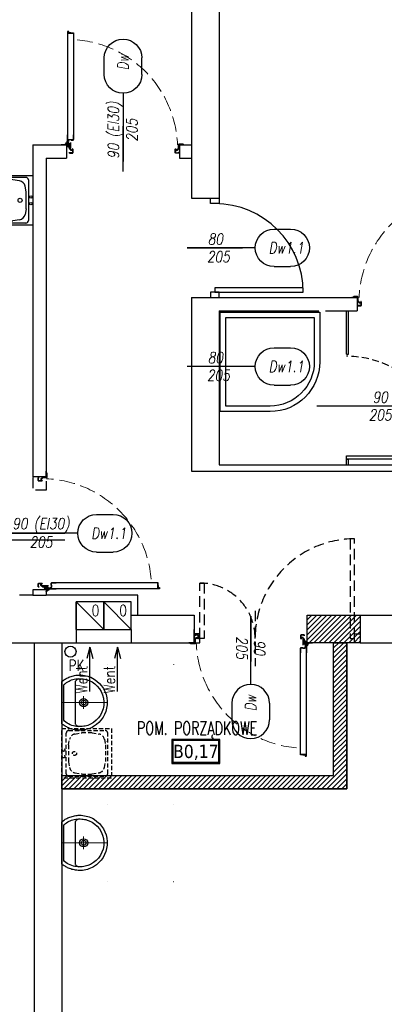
# Model space of a CAD drawing. Header units: millimetres. Extents: x 28600 to 181045, y -399112 to -163690.
# Tile 35 of 256: x 46268 to 46598, y -195274 to -194384. Entities that reach past the tile are written whole.
import ezdxf
from ezdxf.enums import TextEntityAlignment as Align

# ---------------------------------------------------------------- set-up
doc = ezdxf.new("R2010")
doc.units = ezdxf.units.MM
for name, pattern in [('CARKOVANA', [7.5, 5, -2.5]), ('CENTER', [0.6, 0.375, -0.075, 0.075, -0.075]), ('DOT', [6.35, 0, -6.35]), ('HIDDEN', [9.525, 6.35, -3.175]), ('Hidden Line', [391.222223, 282.222223, -109]), ('HIDDEN2', [4.7625, 3.175, -1.5875])]:
    doc.linetypes.add(name, pattern=pattern)
doc.layers.get('0').update_dxf_attribs({"color": 8})
for name, color, linetype in [('!! 0_ Istn-sciany', 8, 'Continuous'), ('!! 0_ Istn-widok', 8, 'Continuous'), ('!! 0_Istn-armatura', 8, 'Continuous'), ('!! 0_Istn-drzwi', 8, 'Continuous'), ('!! 0_Istn-went', 8, 'Continuous'), ('!! 0_opis pionów', 8, 'Continuous'), ('!! 0_Opis_pom', 8, 'Continuous'), ('!! 1_drzwi-linia', 8, 'Continuous'), ('!! 1_hatch projektowane ściany', 8, 'Continuous'), ('!! 1_PROJ Sciany', 8, 'Continuous'), ('!! 1_Wyburzenia', 8, 'CARKOVANA'), ('!! 2 ZABUDOWA GK-MDF', 8, 'Continuous'), ('!! 2_Drzwi - nowe remont', 8, 'Continuous'), ('!! 2_drzwi opis', 8, 'Continuous'), ('!! 2_wypos-sanitarne', 8, 'Continuous')]:
    doc.layers.add(name, color=color, linetype=linetype)
doc.styles.add('50', font='ROMANS.shx', dxfattribs={"width": 0.8, "height": 10})
doc.styles.add('ARCHETYP', font='romans.shx', dxfattribs={"height": 15})
doc.styles.add('ARIAL', font='tahoma.ttf')
doc.styles.add('TXT', font='simplex.shx')
pattern_1 = [(45, (-4798, 4.4602), (-2.24506403, 2.24506403), [])]

# ---------------------------------------------------------------- blocks, each defined once
blk = doc.blocks.new('A$C04090CF1')
for p, q in [((0, 60), (60, 60)), ((0, 0), (0, 60)), ((60, 60), (60, 0)), ((2.5, 8.5), (2.5, 52.5)), ((54.5, 55.5), (5.5, 55.5)), ((13, 51.5), (19.8, 52.7)), ((47, 51.5), (40.2, 52.7)), ((57.5, 8.5), (57.5, 52.5)), ((5.2, 36.8), (6.6, 45)), ((54.8, 36.8), (53.4, 45)), ((6.6, 16), (5.2, 24.2)), ((53.4, 16), (54.8, 24.2)), ((60, 0), (0, 0)), ((54.5, 5.5), (5.5, 5.5)), ((19.8, 8.3), (13, 9.5)), ((40.2, 8.3), (47, 9.5))]:
    blk.add_line(p, q)
for points in [[(19.8, 52.7), (40.2, 52.7)], [(19.8, 8.3), (40.2, 8.3)]]:
    blk.add_lwpolyline(points)
for centre, radius in [((30, 15.5), 2.5), ((26, 2.5), 1.5), ((34, 2.5), 1.5)]:
    blk.add_circle(centre, radius)
for centre, radius, start, end in [((5.5, 52.5), 3, 90, 180), ((14.5, 43.6), 8, 100.3048, 170.5377), ((45.5, 43.6), 8, 9.4623, 79.6952), ((54.5, 52.5), 3, 0, 90), ((188.4, 30.5), 183.3, 178.0251, 181.9749), ((-128.4, 30.5), 183.3, 358.0251, 1.9749), ((14.5, 17.4), 8, 189.4623, 259.6952), ((45.5, 17.4), 8, 280.3048, 350.5377), ((5.5, 8.5), 3, 180, 270), ((54.5, 8.5), 3, 270, 0)]:
    blk.add_arc(centre, radius, start, end)
blk = doc.blocks.new('A$C1F8E0840')
at = {"linetype": 'Continuous', "xscale": 0.75, "yscale": 0.75, "zscale": 0.75}
blk.add_blockref('A$C04090CF1', (-22.5, 0), dxfattribs=at)
blk = doc.blocks.new('zaw-dr-90-p')
at = {"color": 2, "linetype": 'CENTER', "ltscale": 0.2}
for p, q in [((12, 0), (-12, 0)), ((0, 12), (0, -12)), ((24.5, 24), (31, 24)), ((24.5, 19), (31, 19))]:
    blk.add_line(p, q, dxfattribs=at)
at = {"ltscale": 0.2}
for p, q in [((10, 12), (6.5, 12)), ((10, 0), (10, 6.5))]:
    blk.add_line(p, q, dxfattribs=at)
blk.add_lwpolyline([(0, 6.5), (23.5, 6.5, 0.414214), (28, 11), (28, 31), (24.5, 31), (24.5, 11, -0.414214), (23.5, 10), (0, 10, 4.561698), (7.6, 6.5), (4.9, 4.2)], format="xyb", dxfattribs=at)
blk.add_lwpolyline([(-0.2, -0.2), (-2.5, -0.2), (-2.5, 0.2), (-0.2, 0.2), (-0.2, 2.5), (0.2, 2.5), (0.2, 0.2), (2.8, 0.2), (2.8, -0.2), (0.2, -0.2), (0.2, -2.8), (-0.2, -2.8)], close=True)
blk.add_lwpolyline([(10, 10), (10, 39), (6.5, 39), (6.5, 10)], dxfattribs=at)
blk.add_circle((0, 0), 6.5, dxfattribs=at)
blk = doc.blocks.new('drzwi 90- sc 12')
for p, q in [((-13620.32, 20410.16), (-13620.32, 20313.77)), ((-13614.92, 20409.86), (-13620.32, 20409.86)), ((-13616.12, 20410.26), (-13620.22, 20410.26)), ((-13616.12, 20410.26), (-13620, 20410.26)), ((-13618.17, 20410.26), (-13616.22, 20410.26)), ((-13618.17, 20410.26), (-13616.22, 20410.26)), ((-13616.12, 20410.26), (-13616.12, 20411.46)), ((-13616.12, 20411.46), (-13615.02, 20411.46)), ((-13614.92, 20411.36), (-13614.92, 20313.77)), ((-13620.32, 20313.47), (-13620.32, 20317.97)), ((-13614.92, 20313.77), (-13620.32, 20313.77)), ((-13618.22, 20313.37), (-13620.22, 20313.37)), ((-13618.22, 20313.67), (-13618.22, 20313.37)), ((-13618.22, 20313.67), (-13616.42, 20313.67)), ((-13617.77, 20311.12), (-13617.77, 20305.72)), ((-13617.77, 20311.12), (-13617.77, 20305.72)), ((-13616.17, 20309.92), (-13616.17, 20311.02)), ((-13615.92, 20313.17), (-13615.92, 20312.17)), ((-13615.92, 20312.17), (-13615.02, 20312.17)), ((-13614.92, 20312.27), (-13614.92, 20317.97)), ((-13715.77, 20301.96), (-13716.27, 20301.96)), ((-13715.57, 20308.32), (-13715.57, 20308.56)), ((-13715.57, 20307.69), (-13715.57, 20308.56)), ((-13715.57, 20307.82), (-13715.57, 20308.56)), ((-13715.57, 20307.72), (-13715.37, 20307.72)), ((-13616.17, 20309.92), (-13617.37, 20309.92)), ((-13616.77, 20301.96), (-13616.27, 20301.96))]:
    blk.add_line(p, q)
for points in [[(-13665.27, 20284.96), (-13665.27, 20325.83)], [(-13615.57, 20309.64), (-13615.32, 20309.64), (-13615.32, 20309.82), (-13616.32, 20309.82), (-13616.32, 20309.64), (-13615.92, 20309.64)]]:
    blk.add_lwpolyline(points)
at = {"lineweight": 30}
for points in [[(-13716.27, 20308.92), (-13721.27, 20308.92)], [(-13716.27, 20308.92), (-13716.27, 20296.92)], [(-13614.27, 20308.92), (-13609.27, 20308.92)], [(-13614.27, 20308.92), (-13614.27, 20296.92)]]:
    blk.add_lwpolyline(points, dxfattribs=at)
at = {"ltscale": 0.2}
for points in [[(-13715.57, 20307.51), (-13715.57, 20309.48, 0.414214), (-13715.91, 20309.82), (-13719.43, 20309.82, 0.414214), (-13719.77, 20309.48), (-13719.77, 20308.92), (-13719.59, 20308.92), (-13719.59, 20309.48, -0.414214), (-13719.43, 20309.64), (-13716.97, 20309.64)], [(-13716.97, 20309.64), (-13715.91, 20309.64, -0.414214), (-13715.75, 20309.48), (-13715.75, 20307.51)], [(-13715.75, 20307.76), (-13715.75, 20305.58, 0.414214), (-13715.41, 20305.24), (-13714.96, 20305.24, -0.414214), (-13714.8, 20305.08), (-13714.8, 20304.48, 0.414214), (-13714.46, 20304.14), (-13713.28, 20304.14, 0.414214), (-13712.94, 20304.48), (-13712.94, 20305.15, -1), (-13712.75, 20305.15), (-13712.75, 20301.96, -0.414214), (-13712.91, 20301.8), (-13715.43, 20301.8, -0.414214), (-13715.59, 20301.96), (-13715.59, 20302.52), (-13715.77, 20302.52), (-13715.77, 20301.96, 0.414214), (-13715.43, 20301.62), (-13712.91, 20301.62, 0.414214), (-13712.57, 20301.96), (-13712.57, 20305.15, 1), (-13713.12, 20305.15), (-13713.12, 20304.48, -0.414214), (-13713.28, 20304.32), (-13714.46, 20304.32, -0.414214), (-13714.62, 20304.48), (-13714.62, 20305.08, 0.414214), (-13714.96, 20305.42), (-13715.41, 20305.42, -0.414214), (-13715.57, 20305.58), (-13715.57, 20307.64)], [(-13615.92, 20309.64), (-13616.63, 20309.64, 0.414214), (-13616.79, 20309.48), (-13616.79, 20305.58, -0.414214), (-13617.13, 20305.24), (-13617.58, 20305.24, 0.414214), (-13617.74, 20305.08), (-13617.74, 20304.48, -0.414214), (-13618.08, 20304.14), (-13619.26, 20304.14, -0.414214), (-13619.6, 20304.48), (-13619.6, 20305.15, 1), (-13619.79, 20305.15), (-13619.79, 20301.96, 0.414214), (-13619.63, 20301.8), (-13617.11, 20301.8, 0.414214), (-13616.95, 20301.96), (-13616.95, 20302.52), (-13616.77, 20302.52), (-13616.77, 20301.96, -0.414214), (-13617.11, 20301.62), (-13619.63, 20301.62, -0.414214), (-13619.97, 20301.96), (-13619.97, 20305.15, -1), (-13619.42, 20305.15), (-13619.42, 20304.48, 0.414214), (-13619.26, 20304.32), (-13618.08, 20304.32, 0.414214), (-13617.92, 20304.48), (-13617.92, 20305.08, -0.414214), (-13617.58, 20305.42), (-13617.13, 20305.42, 0.414214), (-13616.97, 20305.58), (-13616.97, 20309.48, -0.414214), (-13616.63, 20309.82), (-13613.11, 20309.82, -0.414214), (-13612.77, 20309.48), (-13612.77, 20308.92), (-13612.95, 20308.92), (-13612.95, 20309.48, 0.414214), (-13613.11, 20309.64), (-13615.57, 20309.64)]]:
    blk.add_lwpolyline(points, format="xyb", dxfattribs=at)
blk.add_lwpolyline([(-13616.79, 20308.82), (-13616.97, 20308.82), (-13616.97, 20307.42), (-13616.79, 20307.42)], close=True)
for centre, radius, start, end in [((-13620.22, 20410.16), 0.1, 90, 180), ((-13615.02, 20411.36), 0.1, 0, 90), ((-13620.22, 20313.47), 0.1, 180, 270), ((-13616.42, 20313.17), 0.5, 0, 90), ((-13616.27, 20311.02), 0.1, 0, 90), ((-13615.02, 20312.27), 0.1, 270, 0)]:
    blk.add_arc(centre, radius, start, end)
at = {"linetype": 'Hidden Line', "lineweight": 9, "ltscale": 0.05}
blk.add_arc((-13615.5, 20305.14), 99.12, 94.80054, 177.69442, dxfattribs=at)
at = {"xscale": 0.09999999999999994, "yscale": 0.09999999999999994, "zscale": 0.09999999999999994, "rotation": 180.0000000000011}
blk.add_blockref('zaw-dr-90-p', (-13614.92, 20310.92), dxfattribs=at)
blk = doc.blocks.new('drzwi giszet')
blk.add_lwpolyline([(68617.39, -194499.27), (68617.39, -194409.27), (68620.39, -194409.27), (68620.39, -194499.27)], close=True)
blk.add_lwpolyline([(68572.43, -194476.09), (68572.43, -194526.09)])
at = {"linetype": 'HIDDEN'}
blk.add_arc((68617.39, -194499.27), 90, 88.08979, 179.99999, dxfattribs=at)
blk = doc.blocks.new('1_ok-opis')
blk.add_line((0, 111.61), (0, 50))
for points in [[(-17, 128.61), (-17, 143.61)], [(17, 128.61), (17, 143.61)]]:
    blk.add_lwpolyline(points)
for centre, start, end in [((0, 143.61), 0, 180), ((0, 128.61), 180, 0)]:
    blk.add_arc(centre, 17, start, end)
at = {"style": 'ARCHETYP'}
for tag, height, rotation, p in [('NR', 12, 90, (0, 136.9)), ('NR', 12, 270, (0, 136.9)), ('SZEROKOŚĆ', 10, 90, (-8, 78.29)), ('WYSOKOŚĆ', 10, 270, (-8, 78.29)), ('WYSOKOŚĆ', 10, 90, (8, 78.29)), ('SZEROKOŚĆ', 10, 270, (8, 78.29))]:
    blk.add_attdef(tag, text='', height=height, rotation=rotation, dxfattribs=at).set_placement(p, align=Align.MIDDLE)
blk = doc.blocks.new('A$C527aaae0')
at = {"lineweight": 5}
for points in [[(0, 0), (0, -0.4111)], [(0.1863, -0.1214), (0.1863, -0.1211)], [(0.1863, -0.1211), (0.1863, -0.1214)], [(-0.0573, -0.1985), (0.0582, -0.1985)]]:
    blk.add_lwpolyline(points, dxfattribs=at)
for points in [[(0.1915, -0.001), (0.1975, -0.0093), (0.203, -0.0173), (0.2082, -0.025), (0.213, -0.0326), (0.2175, -0.0402), (0.2216, -0.0479), (0.2255, -0.0558), (0.2292, -0.0639), (0.2328, -0.0735), (0.2366, -0.0845), (0.2399, -0.0953), (0.2429, -0.1061), (0.2453, -0.1169), (0.2473, -0.1278), (0.2487, -0.1389), (0.2495, -0.1502), (0.2498, -0.1618), (0.2492, -0.1766), (0.2478, -0.1918), (0.2457, -0.2067), (0.2428, -0.2214), (0.239, -0.2358), (0.2344, -0.25), (0.2289, -0.2639), (0.2225, -0.2775), (0.2132, -0.2936), (0.1947, -0.319), (0.174, -0.3415), (0.1513, -0.361), (0.1268, -0.3776), (0.1005, -0.391), (0.0726, -0.4011), (0.0432, -0.4079), (0.0125, -0.4112), (-0.0191, -0.4105), (-0.0495, -0.4063), (-0.0786, -0.3988), (-0.1062, -0.3881), (-0.1321, -0.3743), (-0.1563, -0.3574), (-0.1786, -0.3374), (-0.1988, -0.3143), (-0.2168, -0.2883), (-0.2237, -0.2746), (-0.2299, -0.2608), (-0.2353, -0.2468), (-0.24, -0.2327), (-0.2438, -0.2183), (-0.2467, -0.2037), (-0.2487, -0.1888), (-0.2498, -0.1735), (-0.2497, -0.1595), (-0.249, -0.1479), (-0.2479, -0.1367), (-0.2463, -0.1256), (-0.2444, -0.1148), (-0.242, -0.104), (-0.2392, -0.0932), (-0.2359, -0.0823), (-0.2322, -0.0712), (-0.2282, -0.0623), (-0.2242, -0.0541), (-0.22, -0.0461), (-0.2157, -0.0381), (-0.2113, -0.0303), (-0.2067, -0.0225), (-0.2019, -0.0148), (-0.1969, -0.0071), (-0.1921, -0.001)], [(0.1608, -0.0198), (0.1622, -0.0209), (0.1634, -0.022), (0.1645, -0.023), (0.1654, -0.024), (0.1663, -0.025), (0.1672, -0.0261), (0.1682, -0.0273), (0.1692, -0.0287), (0.1739, -0.0344), (0.1821, -0.0451), (0.1893, -0.0557), (0.1954, -0.0665), (0.2007, -0.0776), (0.2051, -0.0891), (0.2087, -0.1012), (0.2116, -0.114), (0.2138, -0.1277), (0.2152, -0.1416), (0.216, -0.1551), (0.2162, -0.1682), (0.2158, -0.181), (0.2146, -0.1937), (0.2128, -0.2063), (0.2103, -0.2189), (0.2069, -0.2316), (0.2007, -0.2493), (0.1874, -0.2756), (0.1704, -0.3001), (0.1499, -0.3221), (0.1263, -0.3413), (0.1, -0.3573), (0.0711, -0.3696), (0.0402, -0.3777), (0.0074, -0.3812), (-0.0248, -0.3802), (-0.0555, -0.3745), (-0.0846, -0.3645), (-0.1119, -0.3506), (-0.1369, -0.3331), (-0.1592, -0.3122), (-0.1785, -0.2885), (-0.1945, -0.2622), (-0.2053, -0.2373), (-0.2088, -0.2247), (-0.2117, -0.2119), (-0.2139, -0.1991), (-0.2155, -0.1862), (-0.2165, -0.1732), (-0.2167, -0.1601), (-0.2161, -0.147), (-0.2148, -0.1337), (-0.2129, -0.12), (-0.2097, -0.1056), (-0.2052, -0.0909), (-0.1995, -0.0763), (-0.1928, -0.0622), (-0.1851, -0.049), (-0.1767, -0.0372), (-0.1676, -0.0271), (-0.159, -0.0198)]]:
    blk.add_lwpolyline(points, close=True)
blk.add_lwpolyline([(0.2151, -0.1518), (0.2126, -0.1464), (0.21, -0.1415), (0.2071, -0.1372), (0.2038, -0.1333), (0.2, -0.1297), (0.1955, -0.1264), (0.1903, -0.1232), (0.1842, -0.1211), (-0.1851, -0.1211), (-0.1909, -0.1228), (-0.1959, -0.1256), (-0.2003, -0.1289), (-0.2043, -0.1326), (-0.2078, -0.1367), (-0.2109, -0.1413), (-0.2137, -0.1463), (-0.2163, -0.1518), (-0.2163, -0.1521)])
at = {"linetype": 'DOT'}
blk.add_lwpolyline([(-0.3533, -0.4109), (0.3467, -0.4109), (0.3467, -1.0109), (-0.3533, -1.0109)], close=True, dxfattribs=at)
for radius in [0.0371, 0.0219]:
    blk.add_circle((0.0005, -0.1995), radius)

msp = doc.modelspace()

# ---------------------------------------------------------------- hatches: boundary and pattern name
at = {"layer": '!! 1_hatch projektowane ściany'}
h = msp.add_hatch(dxfattribs=at)
h.set_pattern_fill('ANSI31', color=256)
h.set_pattern_definition(pattern_1)
h.paths.add_polyline_path([(46575.71142, -194947.12813), (46527.71142, -194947.12813), (46527.71142, -194922.12813), (46575.71142, -194922.12813)])
h = msp.add_hatch(dxfattribs=at)
h.set_pattern_fill('ANSI31', color=256)
h.set_pattern_definition(pattern_1)
h.paths.add_polyline_path([(46305.71142, -195079.12813), (46305.71142, -195067.12813), (46551.71142, -195067.12813), (46551.71142, -194947.12813), (46563.71142, -194947.12813), (46563.71142, -195079.12813)])

# ---------------------------------------------------------------- linework, layer by layer
at = {"layer": '!! 0_ Istn-sciany'}
for p, q in [((46310.21802, -194497.12813), (46310.21802, -194509.12813)), ((46412.21802, -194497.12813), (46412.21802, -194509.12813))]:
    msp.add_line(p, q, dxfattribs=at)
for points in [[(46423.21802, -194347.12813), (46423.21802, -194497.12813)], [(46448.21802, -194347.12813), (46448.21802, -194545.12813)], [(46279.71142, -194497.12813), (46310.21802, -194497.12813)], [(46279.71142, -194497.12813), (46279.71142, -194797.12813)], [(46412.21802, -194497.12813), (46423.21802, -194497.12813)], [(46291.71142, -194509.12813), (46310.21802, -194509.12813)], [(46291.71142, -194509.12813), (46291.71142, -194797.12813)], [(46412.21802, -194509.12813), (46423.21802, -194509.12813)], [(46423.21802, -194509.12813), (46423.21802, -194545.12813)], [(46423.21802, -194545.12813), (46448.21802, -194545.12813)], [(46423.21802, -194635.12813), (46423.21802, -194792.12813)], [(46423.21802, -194635.12813), (46573.05565, -194635.12813)], [(46573.05565, -194635.12813), (46573.05565, -194647.12813)], [(46448.21802, -194647.12813), (46538.21802, -194647.12813)], [(46448.21802, -194647.12813), (46448.21802, -194786.12813)], [(46544.21802, -194647.12813), (46573.05565, -194647.12813)], [(46423.21802, -194792.12813), (46905.71142, -194792.12813)], [(46448.21802, -194786.12813), (46784.71142, -194786.12813)], [(46291.71142, -194797.12813), (46279.71142, -194797.12813)], [(46279.71142, -194899.12813), (46279.71142, -194904.12813)], [(46291.71142, -194899.12813), (46279.71142, -194899.12813)], [(46291.71142, -194899.12813), (46291.71142, -194904.12813)], [(46279.71142, -194904.12813), (46267.71142, -194904.12813)], [(46374.71142, -194904.12813), (46291.71142, -194904.12813)], [(46374.71142, -194922.12813), (46374.71142, -194904.12813)], [(46368.71142, -194910.12813), (46318.71142, -194910.12813)], [(46318.71142, -194935.12813), (46318.71142, -194910.12813)], [(46368.71142, -194935.12813), (46368.71142, -194910.12813)], [(46374.71142, -194922.12813), (46425.71142, -194922.12813)], [(46425.71142, -194922.12813), (46425.71142, -194947.12813)], [(46575.71142, -194922.12813), (46999.71142, -194922.12813)], [(46575.71142, -194922.12813), (46575.71142, -194947.12813)], [(46318.71142, -194935.12813), (46318.71142, -194935.12813)], [(46318.71142, -194935.12813), (46318.71142, -194947.12813)], [(46368.71142, -194935.12813), (46368.71142, -194947.12813)], [(46242.71142, -194947.12813), (46280.71142, -194947.12813)], [(46280.71142, -194947.12813), (46280.71142, -195583.12813)], [(46305.71142, -194947.12813), (46318.71142, -194947.12813)], [(46305.71142, -194947.12813), (46305.71142, -195583.12813)], [(46368.71142, -194947.12813), (46425.71142, -194947.12813)], [(46575.71142, -194947.12813), (46880.71142, -194947.12813)]]:
    msp.add_lwpolyline(points, dxfattribs=at)
at = {"layer": '!! 0_ Istn-widok'}
for points in [[(46423.21802, -194497.12813), (46423.21802, -194509.12813)], [(46279.71142, -194904.12813), (46291.71142, -194904.12813)], [(46368.71142, -194922.12813), (46374.71142, -194922.12813)], [(46280.71142, -194947.12813), (46305.71142, -194947.12813)]]:
    msp.add_lwpolyline(points, dxfattribs=at)
at = {"layer": '!! 0_Istn-drzwi'}
for points in [[(46440.21802, -194550.12813), (46440.21802, -194545.12813), (46448.21802, -194545.12813), (46448.21802, -194550.12813)], [(46440.21802, -194630.12813), (46440.21802, -194635.12813), (46448.21802, -194635.12813), (46448.21802, -194630.12813)], [(46524.21802, -194626.12813), (46444.21802, -194626.12813), (46444.21802, -194630.12813), (46524.21802, -194630.12813)]]:
    msp.add_lwpolyline(points, close=True, dxfattribs=at)
for points in [[(46419.21802, -194590.12813), (46469.21802, -194590.12813)], [(46258.71142, -194848.12809), (46308.71142, -194848.12809)], [(46258.71142, -194854.12813), (46308.71142, -194854.12813)]]:
    msp.add_lwpolyline(points, dxfattribs=at)
msp.add_arc((46444.21802, -194630.12813), 80, 359.99999996, 89.99999996, dxfattribs=at)
at = {"layer": '!! 0_Istn-went'}
for points in [[(46318.71142, -194935.12813), (46343.71142, -194935.12813), (46343.71142, -194910.12813), (46318.71142, -194910.12813)], [(46343.71142, -194935.12813), (46368.71142, -194935.12813), (46368.71142, -194910.12813), (46343.71142, -194910.12813)]]:
    msp.add_lwpolyline(points, close=True, dxfattribs=at)
for points in [[(46318.71142, -194910.12813), (46343.71142, -194935.12813)], [(46343.71142, -194910.12813), (46368.71142, -194935.12813)], [(46318.71142, -194947.12813), (46368.71142, -194947.12813)], [(46331.21142, -194951.18006), (46328.53193, -194961.18006)], [(46331.21142, -194991.22659), (46331.21142, -194951.18006)], [(46331.21142, -194951.18006), (46333.89092, -194961.18006)], [(46356.21142, -194951.18006), (46353.53193, -194961.18006)], [(46356.21142, -194991.22659), (46356.21142, -194951.18006)], [(46356.21142, -194951.18006), (46358.89092, -194961.18006)]]:
    msp.add_lwpolyline(points, dxfattribs=at)
at = {"layer": '!! 0_opis pionów'}
msp.add_circle((46313.71142, -194955.12813), 5, dxfattribs=at)
at = {"layer": '!! 0_Opis_pom', "ltscale": 0.7}
for points in [[(46405.30492, -195056.15989), (46448.82492, -195056.15989), (46448.82492, -195034.39989), (46405.30492, -195034.39989)], [(46406.39292, -195055.07189), (46447.73692, -195055.07189), (46447.73692, -195035.48789), (46406.39292, -195035.48789)]]:
    msp.add_lwpolyline(points, close=True, dxfattribs=at)
at = {"layer": '!! 1_hatch projektowane ściany'}
msp.add_lwpolyline([(46305.71142, -195079.12813), (46305.71142, -195067.12813), (46551.71142, -195067.12813), (46551.71142, -194947.12813), (46563.71142, -194947.12813), (46563.71142, -195079.12813)], close=True, dxfattribs=at)
at = {"layer": '!! 1_PROJ Sciany'}
msp.add_lwpolyline([(46575.71142, -194947.12813), (46527.71142, -194947.12813), (46527.71142, -194922.12813), (46575.71142, -194922.12813)], close=True, dxfattribs=at)
for points in [[(46305.71142, -195067.12813), (46551.71142, -195067.12813), (46551.71142, -194947.12813)], [(46305.71142, -195079.12813), (46563.71142, -195079.12813), (46563.71142, -194947.12813)]]:
    msp.add_lwpolyline(points, dxfattribs=at)
at = {"layer": '!! 1_Wyburzenia', "linetype": 'HIDDEN2', "ltscale": 3}
for points in [[(46279.71142, -194797.86226), (46279.71142, -194809.12813)], [(46291.71142, -194801.115), (46291.71142, -194809.12813)], [(46291.71142, -194809.12813), (46279.71142, -194809.12813)], [(46480.71142, -194918.12813), (46480.71142, -194968.12813)]]:
    msp.add_lwpolyline(points, dxfattribs=at)
for points in [[(46566.71142, -194853.12813), (46566.71142, -194943.12813), (46570.71142, -194943.12813), (46570.71142, -194853.12813)], [(46434.71142, -194893.12813), (46434.71142, -194943.12813), (46430.71142, -194943.12813), (46430.71142, -194893.12813)], [(46430.71142, -194939.12813), (46425.71142, -194939.12813), (46425.71142, -194947.12813), (46430.71142, -194947.12813)], [(46570.71142, -194939.12813), (46575.71142, -194939.12813), (46575.71142, -194947.12813), (46570.71142, -194947.12813)]]:
    msp.add_lwpolyline(points, close=True, dxfattribs=at)
for centre, radius, start, end in [((46570.71142, -194943.12813), 90, 89.99999996, 179.99999996), ((46430.71142, -194943.12813), 50, 0.00000004, 90.00000004)]:
    msp.add_arc(centre, radius, start, end, dxfattribs=at)
at = {"layer": '!! 2 ZABUDOWA GK-MDF'}
for points in [[(46563.21802, -194686.12813), (46563.21802, -194647.12813)], [(46565.21802, -194686.12813), (46565.21802, -194647.12813)], [(46563.21802, -194686.12813), (46565.21802, -194686.12813)], [(46563.21802, -194786.12813), (46563.21802, -194781.12813)], [(46563.21802, -194781.12813), (46565.21802, -194781.12813)], [(46565.21802, -194786.12813), (46565.21802, -194781.12813)]]:
    msp.add_lwpolyline(points, dxfattribs=at)
at = {"layer": '!! 2_wypos-sanitarne'}
for points in [[(46449.21802, -194648.12813), (46539.21802, -194648.12813), (46539.21802, -194693.12813, -0.414213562), (46494.21802, -194738.12813), (46449.21802, -194738.12813)], [(46454.21802, -194653.12813), (46534.21802, -194653.12813), (46534.21802, -194693.12813, -0.414213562), (46494.21802, -194733.12813), (46454.21802, -194733.12813)]]:
    msp.add_lwpolyline(points, format="xyb", close=True, dxfattribs=at)

# ---------------------------------------------------------------- block references
at = {"layer": '!! 0_Istn-armatura', "rotation": 90}
msp.add_blockref('A$C1F8E0840', (46279.71142, -194547.12813), dxfattribs=at)
at = {"layer": '!! 1_drzwi-linia', "xscale": -1}
msp.add_blockref('drzwi 90- sc 12', (32695.94832, -214806.05247), dxfattribs=at)
at = {"layer": '!! 1_drzwi-linia', "rotation": 270.000005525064}
msp.add_blockref('drzwi 90- sc 12', (25982.7884, -208513.39971), dxfattribs=at)
at = {"layer": '!! 1_drzwi-linia', "xscale": -1, "rotation": 180}
msp.add_blockref('drzwi 90- sc 12', (60141.98105, -174638.20379), dxfattribs=at)
at = {"layer": '!! 1_Wyburzenia', "linetype": 'HIDDEN2', "ltscale": 3, "rotation": 270}
msp.add_blockref('A$C1F8E0840', (46305.71142, -195047.12813), dxfattribs=at)
at = {"layer": '!! 2_Drzwi - nowe remont'}
msp.add_blockref('drzwi 90- sc 12', (60289.32535, -214944.05247), dxfattribs=at)
at = {"layer": '!! 2_Drzwi - nowe remont', "rotation": 270}
msp.add_blockref('drzwi giszet', (241062.4835, -126160.73849), dxfattribs=at)
at = {"layer": '!! 2_drzwi opis'}
ref = msp.add_blockref('1_ok-opis', (46361.21797, -194562.05598), dxfattribs=dict(at, xscale=-1, rotation=359.9999963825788))
ref.add_attrib('WYSOKOŚĆ', '90 (EI30)', dxfattribs={"layer": '0', "height": 10, "rotation": 89.99999638, "style": '50', "oblique": 10, "width": 0.8}).set_placement((46353.21798, -194483.76512), align=Align.MIDDLE)
ref.add_attrib('SZEROKOŚĆ', '205', dxfattribs={"layer": '0', "height": 10, "rotation": 89.99999638, "style": '50', "oblique": 10, "width": 0.8}).set_placement((46369.21798, -194483.76513), align=Align.MIDDLE)
ref.add_attrib('NR', 'Dw', dxfattribs={"layer": '0', "height": 10, "rotation": 89.99999638, "style": '50', "oblique": 10, "width": 0.8}).set_placement((46361.21798, -194422.40098), align=Align.MIDDLE)
ref = msp.add_blockref('1_ok-opis', (46369.21752, -194590.12813), dxfattribs=dict(at, xscale=-1, rotation=269.9999963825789))
ref.add_attrib('WYSOKOŚĆ', '80 ', dxfattribs={"layer": '0', "height": 10, "rotation": 359.99999638, "style": '50', "oblique": 10, "width": 0.8}).set_placement((46447.50837, -194582.12813), align=Align.MIDDLE)
ref.add_attrib('SZEROKOŚĆ', '205', dxfattribs={"layer": '0', "height": 10, "rotation": 359.99999638, "style": '50', "oblique": 10, "width": 0.8}).set_placement((46447.50837, -194598.12813), align=Align.MIDDLE)
ref.add_attrib('NR', 'Dw1.1', dxfattribs={"layer": '0', "height": 10, "rotation": 359.99999638, "style": '50', "oblique": 10, "width": 0.8}).set_placement((46508.87252, -194590.12814), align=Align.MIDDLE)
ref = msp.add_blockref('1_ok-opis', (46369.21802, -194697.39197), dxfattribs=dict(at, xscale=-1, rotation=269.9999963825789))
ref.add_attrib('WYSOKOŚĆ', '80 ', dxfattribs={"layer": '0', "height": 10, "rotation": 359.99999638, "style": '50', "oblique": 10, "width": 0.8}).set_placement((46447.50887, -194689.39198), align=Align.MIDDLE)
ref.add_attrib('SZEROKOŚĆ', '205', dxfattribs={"layer": '0', "height": 10, "rotation": 359.99999638, "style": '50', "oblique": 10, "width": 0.8}).set_placement((46447.50887, -194705.39198), align=Align.MIDDLE)
ref.add_attrib('NR', 'Dw1.1', dxfattribs={"layer": '0', "height": 10, "rotation": 359.99999638, "style": '50', "oblique": 10, "width": 0.8}).set_placement((46508.87301, -194697.39198), align=Align.MIDDLE)
ref = msp.add_blockref('1_ok-opis', (46515.57735, -194733.16507), dxfattribs=dict(at, rotation=270.0000036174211))
ref.add_attrib('WYSOKOŚĆ', '205', dxfattribs={"layer": '0', "height": 10, "rotation": 180.00000362, "style": '50', "oblique": 10, "text_generation_flag": 6, "width": 0.8}).set_placement((46593.8682, -194741.16506), align=Align.MIDDLE)
ref.add_attrib('SZEROKOŚĆ', '90', dxfattribs={"layer": '0', "height": 10, "rotation": 180.00000362, "style": '50', "oblique": 10, "text_generation_flag": 6, "width": 0.8}).set_placement((46593.8682, -194725.16506), align=Align.MIDDLE)
ref.add_attrib('NR', 'Dw', dxfattribs={"layer": '0', "height": 10, "rotation": 180.00000362, "style": '50', "oblique": 10, "width": 0.8}).set_placement((46644.18859, -194733.16506), align=Align.MIDDLE)
ref = msp.add_blockref('1_ok-opis', (46208.71104, -194848.12809), dxfattribs=dict(at, xscale=-1, rotation=269.9999963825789))
ref.add_attrib('WYSOKOŚĆ', '90 (EI30)', dxfattribs={"layer": '0', "height": 10, "rotation": 359.99999638, "style": '50', "oblique": 10, "width": 0.8}).set_placement((46287.00189, -194840.12809), align=Align.MIDDLE)
ref.add_attrib('SZEROKOŚĆ', '205', dxfattribs={"layer": '0', "height": 10, "rotation": 359.99999638, "style": '50', "oblique": 10, "width": 0.8}).set_placement((46287.00189, -194856.12809), align=Align.MIDDLE)
ref.add_attrib('NR', 'Dw1.1', dxfattribs={"layer": '0', "height": 10, "rotation": 359.99999638, "style": '50', "oblique": 10, "width": 0.8}).set_placement((46348.36604, -194848.12809), align=Align.MIDDLE)
ref = msp.add_blockref('1_ok-opis', (46476.71138, -194873.16268), dxfattribs=dict(at, rotation=180.0000036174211))
ref.add_attrib('WYSOKOŚĆ', '205', dxfattribs={"layer": '0', "height": 10, "rotation": 90.00000362, "style": '50', "oblique": 10, "text_generation_flag": 6, "width": 0.8}).set_placement((46468.71139, -194951.45353), align=Align.MIDDLE)
ref.add_attrib('SZEROKOŚĆ', '90', dxfattribs={"layer": '0', "height": 10, "rotation": 90.00000362, "style": '50', "oblique": 10, "text_generation_flag": 6, "width": 0.8}).set_placement((46484.71139, -194951.45353), align=Align.MIDDLE)
ref.add_attrib('NR', 'Dw', dxfattribs={"layer": '0', "height": 10, "rotation": 90.00000362, "style": '50', "oblique": 10, "width": 0.8}).set_placement((46476.71139, -195001.77393), align=Align.MIDDLE)
at = {"layer": '!! 2_wypos-sanitarne', "xscale": 100, "yscale": 100, "zscale": 100, "rotation": 90}
for p in [(46305.71142, -195001.23317), (46305.71142, -195128.00875)]:
    msp.add_blockref('A$C527aaae0', p, dxfattribs=at)

# ---------------------------------------------------------------- texts
at = {"layer": '!! 0_Istn-went', "style": 'ARCHETYP', "width": 0.8}
for s, rotation, p in [('0', 0.00000004, (46332.87286, -194922.9506)), ('0', 0.00000004, (46357.87286, -194922.9506)), ('Went', 89.99999996, (46328.8812, -194993.01347)), ('Went', 89.99999996, (46353.8812, -194993.01347))]:
    msp.add_text(s, height=10, rotation=rotation, dxfattribs=at).set_placement(p)
at = {"layer": '!! 0_opis pionów', "style": 'ARCHETYP', "width": 0.8}
msp.add_text('PK', height=10, rotation=0.00000004, dxfattribs=at).set_placement((46311.92953, -194972.58148))
at = {"layer": '!! 0_Opis_pom', "ltscale": 0.7, "style": 'TXT', "width": 0.7}
msp.add_text('POM. PORZĄDKOWE', height=12, dxfattribs=at).set_placement((46428.18005, -195030.35358), align=Align.CENTER)
at = {"layer": '!! 0_Opis_pom', "ltscale": 0.7, "style": 'ARIAL'}
msp.add_attdef('B0,17', text='', height=11.968, dxfattribs=at).set_placement((46427.06492, -195045.27989), align=Align.MIDDLE_CENTER)

doc.saveas('drawing.dxf')
